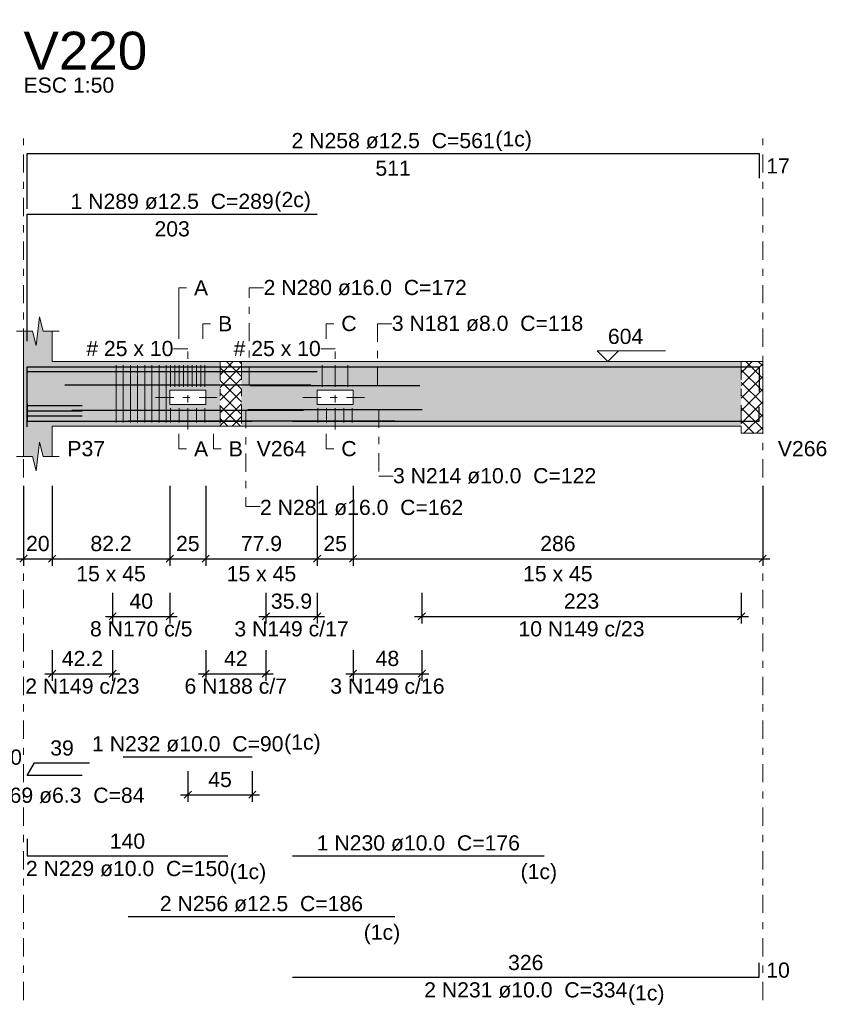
# Model space of a CAD drawing. Header units: millimetres. Extents: x 0 to 119, y 0 to 84.
# Tile 22 of 30: x 71 to 82, y 31 to 45. Entities that reach past the tile are written whole.
import ezdxf

# ---------------------------------------------------------------- set-up
doc = ezdxf.new("R2010")
doc.units = ezdxf.units.MM
doc.header["$MEASUREMENT"] = 0
doc.linetypes.add('DASHDOT', pattern=[2.54, 1.27, -0.635, 0, -0.635])
doc.linetypes.add('NULL', pattern=[0])
doc.layers.get('0').update_dxf_attribs({"lineweight": 18})
for name, color, linetype, lineweight in [('Descrição da armadura', 7, 'Continuous', 0), ('DT-Arm complementar', 5, 'Continuous', 5), ('DT-Barras na forma', 2, 'Continuous', 30), ('DT-Barras rebatidas', 2, 'Continuous', 30), ('DT-Cotas', 9, 'Continuous', 5), ('DT-Forma', 5, 'Continuous', 5), ('DT-Hachura forma vigas', 254, 'Continuous', 5), ('DT-Hachura intersecção vigas', 9, 'Continuous', 5), ('DT-Pontilhado', 9, 'DASHDOT', 5), ('DT-Textos', 7, 'Continuous', 5), ('DT-Título', 3, 'Continuous', 20), ('Textos armaduras', 7, 'Continuous', 0)]:
    doc.layers.add(name, color=color, linetype=linetype, lineweight=lineweight)
doc.styles.add('Arial', font='txt')
doc.dimstyles.new('UM_50.000000', dxfattribs={"dimtxt": 0.18, "dimasz": 0.1, "dimexe": 0.1, "dimexo": 0.2, "dimgap": 0, "dimtad": 1, "dimtih": 1, "dimtoh": 1, "dimdec": 1, "dimlfac": 50, "dimzin": 0, "dimdsep": 46, "dimtxsty": 'Standard', "dimcen": 0.09, "dimdle": 0.1, "dimadec": 1, "dimazin": 2, "dimtfac": 1, "dimtdec": 4, "dimtofl": 0, "dimtmove": 0, "dimatfit": 3, "dimfxl": 1, "dimtolj": 1, "dimarcsym": 0})

# ---------------------------------------------------------------- blocks, each defined once
blk = doc.blocks.new('_Oblique')
at = {"color": 0, "linetype": 'ByBlock', "lineweight": -2}
blk.add_line((-0.5, -0.5), (0.5, 0.5), dxfattribs=at)
blk = doc.blocks.new('*D210')
at = {"layer": 'Defpoints', "color": 0}
for p in [(70.923, 38.728), (71.323, 38.728), (71.323, 37.511)]:
    blk.add_point(p, dxfattribs=at)
at = {"layer": 'DT-Cotas', "color": 0, "lineweight": -2}
for p, q in [((70.923, 38.528), (70.923, 37.411)), ((71.323, 38.528), (71.323, 37.411)), ((70.823, 37.511), (71.423, 37.511))]:
    blk.add_line(p, q, dxfattribs=at)
at = {"layer": 'DT-Cotas', "color": 0, "lineweight": -2, "xscale": 0.1, "yscale": 0.1, "zscale": 0.1, "rotation": 180}
blk.add_blockref('_Oblique', (70.923, 37.511), dxfattribs=at)
at = {"layer": 'DT-Cotas', "color": 0, "lineweight": -2, "xscale": 0.1, "yscale": 0.1, "zscale": 0.1}
blk.add_blockref('_Oblique', (71.323, 37.511), dxfattribs=at)
at = {"layer": 'DT-Cotas', "color": 7, "insert": (71.123, 37.722), "char_height": 0.2118, "attachment_point": 5, "rotation": 0.0057, "style": 'Arial'}
blk.add_mtext('\\A1;20', dxfattribs=at)
blk = doc.blocks.new('*D211')
at = {"layer": 'Defpoints', "color": 0}
for p in [(71.323, 38.728), (72.967, 38.728), (72.967, 37.511)]:
    blk.add_point(p, dxfattribs=at)
at = {"layer": 'DT-Cotas', "color": 0, "lineweight": -2}
for p, q in [((71.323, 38.528), (71.323, 37.411)), ((72.967, 38.528), (72.967, 37.411)), ((71.223, 37.511), (73.067, 37.511))]:
    blk.add_line(p, q, dxfattribs=at)
at = {"layer": 'DT-Cotas', "color": 0, "lineweight": -2, "xscale": 0.1, "yscale": 0.1, "zscale": 0.1, "rotation": 180}
blk.add_blockref('_Oblique', (71.323, 37.511), dxfattribs=at)
at = {"layer": 'DT-Cotas', "color": 0, "lineweight": -2, "xscale": 0.1, "yscale": 0.1, "zscale": 0.1}
blk.add_blockref('_Oblique', (72.967, 37.511), dxfattribs=at)
at = {"layer": 'DT-Cotas', "color": 7, "insert": (72.145, 37.722), "char_height": 0.2118, "attachment_point": 5, "rotation": 0.0057, "style": 'Arial'}
blk.add_mtext('\\A1;82.2', dxfattribs=at)
blk = doc.blocks.new('*D212')
at = {"layer": 'Defpoints', "color": 0}
for p in [(72.967, 38.728), (73.467, 38.728), (73.467, 37.511)]:
    blk.add_point(p, dxfattribs=at)
at = {"layer": 'DT-Cotas', "color": 0, "lineweight": -2}
for p, q in [((72.967, 38.528), (72.967, 37.411)), ((73.467, 38.528), (73.467, 37.411)), ((72.867, 37.511), (73.567, 37.511))]:
    blk.add_line(p, q, dxfattribs=at)
at = {"layer": 'DT-Cotas', "color": 0, "lineweight": -2, "xscale": 0.1, "yscale": 0.1, "zscale": 0.1, "rotation": 180}
blk.add_blockref('_Oblique', (72.967, 37.511), dxfattribs=at)
at = {"layer": 'DT-Cotas', "color": 0, "lineweight": -2, "xscale": 0.1, "yscale": 0.1, "zscale": 0.1}
blk.add_blockref('_Oblique', (73.467, 37.511), dxfattribs=at)
at = {"layer": 'DT-Cotas', "color": 7, "insert": (73.217, 37.722), "char_height": 0.2118, "attachment_point": 5, "rotation": 0.0057, "style": 'Arial'}
blk.add_mtext('\\A1;25', dxfattribs=at)
blk = doc.blocks.new('*D213')
at = {"layer": 'Defpoints', "color": 0}
for p in [(73.467, 38.728), (75.024, 38.728), (75.024, 37.511)]:
    blk.add_point(p, dxfattribs=at)
at = {"layer": 'DT-Cotas', "color": 0, "lineweight": -2}
for p, q in [((73.467, 38.528), (73.467, 37.411)), ((75.024, 38.528), (75.024, 37.411)), ((73.367, 37.511), (75.124, 37.511))]:
    blk.add_line(p, q, dxfattribs=at)
at = {"layer": 'DT-Cotas', "color": 0, "lineweight": -2, "xscale": 0.1, "yscale": 0.1, "zscale": 0.1, "rotation": 180}
blk.add_blockref('_Oblique', (73.467, 37.511), dxfattribs=at)
at = {"layer": 'DT-Cotas', "color": 0, "lineweight": -2, "xscale": 0.1, "yscale": 0.1, "zscale": 0.1}
blk.add_blockref('_Oblique', (75.024, 37.511), dxfattribs=at)
at = {"layer": 'DT-Cotas', "color": 7, "insert": (74.245, 37.722), "char_height": 0.2118, "attachment_point": 5, "rotation": 0.0057, "style": 'Arial'}
blk.add_mtext('\\A1;77.9', dxfattribs=at)
blk = doc.blocks.new('*D214')
at = {"layer": 'Defpoints', "color": 0}
for p in [(75.024, 38.728), (75.524, 38.728), (75.524, 37.511)]:
    blk.add_point(p, dxfattribs=at)
at = {"layer": 'DT-Cotas', "color": 0, "lineweight": -2}
for p, q in [((75.024, 38.528), (75.024, 37.411)), ((75.524, 38.528), (75.524, 37.411)), ((74.924, 37.511), (75.624, 37.511))]:
    blk.add_line(p, q, dxfattribs=at)
at = {"layer": 'DT-Cotas', "color": 0, "lineweight": -2, "xscale": 0.1, "yscale": 0.1, "zscale": 0.1, "rotation": 180}
blk.add_blockref('_Oblique', (75.024, 37.511), dxfattribs=at)
at = {"layer": 'DT-Cotas', "color": 0, "lineweight": -2, "xscale": 0.1, "yscale": 0.1, "zscale": 0.1}
blk.add_blockref('_Oblique', (75.524, 37.511), dxfattribs=at)
at = {"layer": 'DT-Cotas', "color": 7, "insert": (75.274, 37.722), "char_height": 0.2118, "attachment_point": 5, "rotation": 0.0057, "style": 'Arial'}
blk.add_mtext('\\A1;25', dxfattribs=at)
blk = doc.blocks.new('*D215')
at = {"layer": 'Defpoints', "color": 0}
for p in [(75.524, 38.728), (81.244, 38.728), (81.244, 37.511)]:
    blk.add_point(p, dxfattribs=at)
at = {"layer": 'DT-Cotas', "color": 0, "lineweight": -2}
for p, q in [((75.524, 38.528), (75.524, 37.411)), ((81.244, 38.528), (81.244, 37.411)), ((75.424, 37.511), (81.344, 37.511))]:
    blk.add_line(p, q, dxfattribs=at)
at = {"layer": 'DT-Cotas', "color": 0, "lineweight": -2, "xscale": 0.1, "yscale": 0.1, "zscale": 0.1, "rotation": 180}
blk.add_blockref('_Oblique', (75.524, 37.511), dxfattribs=at)
at = {"layer": 'DT-Cotas', "color": 0, "lineweight": -2, "xscale": 0.1, "yscale": 0.1, "zscale": 0.1}
blk.add_blockref('_Oblique', (81.244, 37.511), dxfattribs=at)
at = {"layer": 'DT-Cotas', "color": 7, "insert": (78.384, 37.722), "char_height": 0.2118, "attachment_point": 5, "rotation": 0.0057, "style": 'Arial'}
blk.add_mtext('\\A1;286', dxfattribs=at)
blk = doc.blocks.new('*D216')
at = {"layer": 'Defpoints', "color": 0}
for p in [(73.217, 34.746), (74.117, 34.746), (74.117, 34.217)]:
    blk.add_point(p, dxfattribs=at)
at = {"layer": 'DT-Cotas', "color": 0, "lineweight": -2}
for p, q in [((73.217, 34.546), (73.217, 34.117)), ((74.117, 34.546), (74.117, 34.117)), ((73.117, 34.217), (74.217, 34.217))]:
    blk.add_line(p, q, dxfattribs=at)
at = {"layer": 'DT-Cotas', "color": 0, "lineweight": -2, "xscale": 0.1, "yscale": 0.1, "zscale": 0.1, "rotation": 180}
blk.add_blockref('_Oblique', (73.217, 34.217), dxfattribs=at)
at = {"layer": 'DT-Cotas', "color": 0, "lineweight": -2, "xscale": 0.1, "yscale": 0.1, "zscale": 0.1}
blk.add_blockref('_Oblique', (74.117, 34.217), dxfattribs=at)
at = {"layer": 'DT-Cotas', "color": 7, "insert": (73.667, 34.428), "char_height": 0.2118, "attachment_point": 5, "rotation": 0.0057, "style": 'Arial'}
blk.add_mtext('\\A1;45', dxfattribs=at)
blk = doc.blocks.new('*D229')
at = {"layer": 'Defpoints', "color": 0}
for p in [(72.167, 37.235), (72.967, 37.235), (72.967, 36.706)]:
    blk.add_point(p, dxfattribs=at)
at = {"layer": 'DT-Cotas', "color": 0, "lineweight": -2}
for p, q in [((72.167, 37.035), (72.167, 36.606)), ((72.967, 37.035), (72.967, 36.606)), ((72.067, 36.706), (73.067, 36.706))]:
    blk.add_line(p, q, dxfattribs=at)
at = {"layer": 'DT-Cotas', "color": 0, "lineweight": -2, "xscale": 0.1, "yscale": 0.1, "zscale": 0.1, "rotation": 180}
blk.add_blockref('_Oblique', (72.167, 36.706), dxfattribs=at)
at = {"layer": 'DT-Cotas', "color": 0, "lineweight": -2, "xscale": 0.1, "yscale": 0.1, "zscale": 0.1}
blk.add_blockref('_Oblique', (72.967, 36.706), dxfattribs=at)
at = {"layer": 'DT-Cotas', "color": 7, "insert": (72.567, 36.918), "char_height": 0.2118, "attachment_point": 5, "rotation": 0.0057, "style": 'Arial'}
blk.add_mtext('\\A1;40', dxfattribs=at)
blk = doc.blocks.new('*D230')
at = {"layer": 'Defpoints', "color": 0}
for p in [(71.323, 36.435), (72.167, 36.435), (72.167, 35.906)]:
    blk.add_point(p, dxfattribs=at)
at = {"layer": 'DT-Cotas', "color": 0, "lineweight": -2}
for p, q in [((71.323, 36.235), (71.323, 35.806)), ((72.167, 36.235), (72.167, 35.806)), ((71.223, 35.906), (72.267, 35.906))]:
    blk.add_line(p, q, dxfattribs=at)
at = {"layer": 'DT-Cotas', "color": 0, "lineweight": -2, "xscale": 0.1, "yscale": 0.1, "zscale": 0.1, "rotation": 180}
blk.add_blockref('_Oblique', (71.323, 35.906), dxfattribs=at)
at = {"layer": 'DT-Cotas', "color": 0, "lineweight": -2, "xscale": 0.1, "yscale": 0.1, "zscale": 0.1}
blk.add_blockref('_Oblique', (72.167, 35.906), dxfattribs=at)
at = {"layer": 'DT-Cotas', "color": 7, "insert": (71.745, 36.118), "char_height": 0.2118, "attachment_point": 5, "rotation": 0.0057, "style": 'Arial'}
blk.add_mtext('\\A1;42.2', dxfattribs=at)
blk = doc.blocks.new('*D231')
at = {"layer": 'Defpoints', "color": 0}
for p in [(74.307, 37.235), (75.024, 37.235), (75.024, 36.706)]:
    blk.add_point(p, dxfattribs=at)
at = {"layer": 'DT-Cotas', "color": 0, "lineweight": -2}
for p, q in [((74.307, 37.035), (74.307, 36.606)), ((75.024, 37.035), (75.024, 36.606)), ((74.207, 36.706), (75.124, 36.706))]:
    blk.add_line(p, q, dxfattribs=at)
at = {"layer": 'DT-Cotas', "color": 0, "lineweight": -2, "xscale": 0.1, "yscale": 0.1, "zscale": 0.1, "rotation": 180}
blk.add_blockref('_Oblique', (74.307, 36.706), dxfattribs=at)
at = {"layer": 'DT-Cotas', "color": 0, "lineweight": -2, "xscale": 0.1, "yscale": 0.1, "zscale": 0.1}
blk.add_blockref('_Oblique', (75.024, 36.706), dxfattribs=at)
at = {"layer": 'DT-Cotas', "color": 7, "insert": (74.665, 36.918), "char_height": 0.2118, "attachment_point": 5, "rotation": 0.0057, "style": 'Arial'}
blk.add_mtext('\\A1;35.9', dxfattribs=at)
blk = doc.blocks.new('*D232')
at = {"layer": 'Defpoints', "color": 0}
for p in [(75.524, 36.435), (76.484, 36.435), (76.484, 35.906)]:
    blk.add_point(p, dxfattribs=at)
at = {"layer": 'DT-Cotas', "color": 0, "lineweight": -2}
for p, q in [((75.524, 36.235), (75.524, 35.806)), ((76.484, 36.235), (76.484, 35.806)), ((75.424, 35.906), (76.584, 35.906))]:
    blk.add_line(p, q, dxfattribs=at)
at = {"layer": 'DT-Cotas', "color": 0, "lineweight": -2, "xscale": 0.1, "yscale": 0.1, "zscale": 0.1, "rotation": 180}
blk.add_blockref('_Oblique', (75.524, 35.906), dxfattribs=at)
at = {"layer": 'DT-Cotas', "color": 0, "lineweight": -2, "xscale": 0.1, "yscale": 0.1, "zscale": 0.1}
blk.add_blockref('_Oblique', (76.484, 35.906), dxfattribs=at)
at = {"layer": 'DT-Cotas', "color": 7, "insert": (76.004, 36.118), "char_height": 0.2118, "attachment_point": 5, "rotation": 0.0057, "style": 'Arial'}
blk.add_mtext('\\A1;48', dxfattribs=at)
blk = doc.blocks.new('*D233')
at = {"layer": 'Defpoints', "color": 0}
for p in [(76.484, 37.235), (80.944, 37.235), (80.944, 36.706)]:
    blk.add_point(p, dxfattribs=at)
at = {"layer": 'DT-Cotas', "color": 0, "lineweight": -2}
for p, q in [((76.484, 37.035), (76.484, 36.606)), ((80.944, 37.035), (80.944, 36.606)), ((76.384, 36.706), (81.044, 36.706))]:
    blk.add_line(p, q, dxfattribs=at)
at = {"layer": 'DT-Cotas', "color": 0, "lineweight": -2, "xscale": 0.1, "yscale": 0.1, "zscale": 0.1, "rotation": 180}
blk.add_blockref('_Oblique', (76.484, 36.706), dxfattribs=at)
at = {"layer": 'DT-Cotas', "color": 0, "lineweight": -2, "xscale": 0.1, "yscale": 0.1, "zscale": 0.1}
blk.add_blockref('_Oblique', (80.944, 36.706), dxfattribs=at)
at = {"layer": 'DT-Cotas', "color": 7, "insert": (78.714, 36.918), "char_height": 0.2118, "attachment_point": 5, "rotation": 0.0057, "style": 'Arial'}
blk.add_mtext('\\A1;223', dxfattribs=at)
blk = doc.blocks.new('*D234')
at = {"layer": 'Defpoints', "color": 0}
for p in [(73.467, 36.435), (74.307, 36.435), (74.307, 35.906)]:
    blk.add_point(p, dxfattribs=at)
at = {"layer": 'DT-Cotas', "color": 0, "lineweight": -2}
for p, q in [((73.467, 36.235), (73.467, 35.806)), ((74.307, 36.235), (74.307, 35.806)), ((73.367, 35.906), (74.407, 35.906))]:
    blk.add_line(p, q, dxfattribs=at)
at = {"layer": 'DT-Cotas', "color": 0, "lineweight": -2, "xscale": 0.1, "yscale": 0.1, "zscale": 0.1, "rotation": 180}
blk.add_blockref('_Oblique', (73.467, 35.906), dxfattribs=at)
at = {"layer": 'DT-Cotas', "color": 0, "lineweight": -2, "xscale": 0.1, "yscale": 0.1, "zscale": 0.1}
blk.add_blockref('_Oblique', (74.307, 35.906), dxfattribs=at)
at = {"layer": 'DT-Cotas', "color": 7, "insert": (73.887, 36.118), "char_height": 0.2118, "attachment_point": 5, "rotation": 0.0057, "style": 'Arial'}
blk.add_mtext('\\A1;42', dxfattribs=at)

msp = doc.modelspace()

# ---------------------------------------------------------------- hatches: boundary and pattern name
at = {"layer": 'DT-Hachura forma vigas', "linetype": 'Continuous'}
h = msp.add_hatch(color=254, dxfattribs=at)
h.paths.add_polyline_path([(71.3231, 39.3631), (73.6665, 39.3631), (73.6665, 40.2631), (71.3231, 40.2631), (71.3231, 40.6867), (71.1981, 40.6867), (71.1481, 40.8867), (71.0981, 40.4867), (71.0481, 40.6867), (70.9231, 40.6867), (70.9231, 40.2631), (70.9231, 39.3631), (70.9231, 38.9395), (71.0481, 38.9395), (71.0981, 38.7395), (71.1481, 39.1395), (71.1981, 38.9395), (71.3231, 38.9395), (71.3231, 39.3631)])
h.paths.add_polyline_path([(73.4665, 39.8631), (72.9665, 39.8631), (72.9665, 39.6631), (73.4665, 39.6631), (73.4665, 39.8631)], flags=0)
h = msp.add_hatch(color=254, dxfattribs=at)
h.paths.add_polyline_path([(73.9665, 39.3631), (80.9435, 39.3631), (80.9435, 40.2631), (73.9665, 40.2631), (73.9665, 39.3631)])
h.paths.add_polyline_path([(75.5235, 39.8631), (75.0235, 39.8631), (75.0235, 39.6631), (75.5235, 39.6631), (75.5235, 39.8631)], flags=0)
at = {"layer": 'DT-Hachura intersecção vigas', "linetype": 'Continuous'}
h = msp.add_hatch(dxfattribs=at)
h.set_pattern_fill('ANSI37', color=9, style=0)
h.paths.add_polyline_path([(73.6665, 39.3631), (73.9665, 39.3631), (73.9665, 40.2631), (73.6665, 40.2631), (73.6665, 39.3631)])
h = msp.add_hatch(dxfattribs=at)
h.set_pattern_fill('ANSI37', color=9, style=0)
h.paths.add_polyline_path([(81.2435, 39.2631), (81.2435, 39.3631), (81.2435, 40.2631), (80.9435, 40.2631), (80.9435, 39.3631), (80.9435, 39.2631), (81.2435, 39.2631)])

# ---------------------------------------------------------------- linework, layer by layer
at = {"layer": 'DT-Arm complementar'}
for p, q in [((72.2165, 39.4131), (72.2165, 40.2131)), ((72.3165, 39.4131), (72.3165, 40.2131)), ((72.4165, 39.4131), (72.4165, 40.2131)), ((72.5165, 39.4131), (72.5165, 40.2131)), ((72.6165, 39.4131), (72.6165, 40.2131)), ((72.7165, 39.4131), (72.7165, 40.2131)), ((72.8165, 39.4131), (72.8165, 40.2131)), ((72.9165, 39.4131), (72.9165, 40.2131)), ((72.9765, 40.2131), (72.9765, 39.9131)), ((73.0365, 40.2131), (73.0365, 39.9131)), ((73.0965, 40.2131), (73.0965, 39.9131)), ((73.1565, 40.2131), (73.1565, 39.9131)), ((73.2165, 40.2131), (73.2165, 39.9131)), ((73.2765, 40.2131), (73.2765, 39.9131)), ((73.3365, 40.2131), (73.3365, 39.9131)), ((73.3965, 40.2131), (73.3965, 39.9131)), ((73.4565, 40.2131), (73.4565, 39.9131)), ((75.0935, 40.2131), (75.0935, 39.9131)), ((75.2735, 40.2131), (75.2735, 39.9131)), ((75.4535, 40.2131), (75.4535, 39.9131)), ((72.9765, 39.6131), (72.9765, 39.4131)), ((73.0965, 39.6131), (73.0965, 39.4131)), ((73.2165, 39.6131), (73.2165, 39.4131)), ((73.3365, 39.6131), (73.3365, 39.4131)), ((73.4565, 39.6131), (73.4565, 39.4131)), ((75.0335, 39.6131), (75.0335, 39.4131)), ((75.1535, 39.6131), (75.1535, 39.4131)), ((75.2735, 39.6131), (75.2735, 39.4131)), ((75.3935, 39.6131), (75.3935, 39.4131)), ((75.5135, 39.6131), (75.5135, 39.4131))]:
    msp.add_line(p, q, dxfattribs=at)
at = {"layer": 'DT-Barras na forma'}
for p, q in [((70.9731, 39.6509), (71.7434, 39.6509)), ((70.9731, 39.5783), (71.7434, 39.5783)), ((70.9731, 39.5057), (71.7434, 39.5057))]:
    msp.add_line(p, q, dxfattribs=at)
for points in [[(70.9731, 39.4171), (70.9731, 40.1906), (81.1935, 40.1906), (81.1935, 39.8466)], [(70.9731, 39.3521), (70.9731, 40.1256), (75.0231, 40.1256)], [(71.4991, 39.9391), (74.9339, 39.9391)], [(74.0898, 39.9311), (76.4572, 39.9311)], [(70.9731, 39.6731), (70.9731, 39.4331), (73.7753, 39.4331)], [(74.0564, 39.5931), (76.4907, 39.5931)], [(74.6772, 39.4331), (81.1935, 39.4331), (81.1935, 39.6331)], [(71.5991, 39.5871), (74.8339, 39.5871)], [(72.3165, 39.4331), (74.1165, 39.4331)], [(72.3826, 39.4356), (76.1074, 39.4356)], [(74.6772, 39.4331), (78.1935, 39.4331)]]:
    msp.add_lwpolyline(points, dxfattribs=at)
at = {"layer": 'DT-Barras rebatidas'}
for points in [[(70.9731, 42.3939), (70.9731, 43.1674), (81.1935, 43.1674), (81.1935, 42.8234)], [(70.9731, 40.5467), (70.9731, 42.3202), (75.0231, 42.3202)], [(71.7434, 34.4854), (70.9731, 34.4854), (71.0757, 34.6632), (71.846, 34.6632)], [(72.3165, 34.7461), (74.1165, 34.7461)], [(70.9731, 33.6023), (70.9731, 33.3623), (73.7753, 33.3623)], [(74.6772, 33.3623), (78.1935, 33.3623)], [(72.3826, 32.5151), (76.1074, 32.5151)], [(74.6772, 31.6679), (81.1935, 31.6679), (81.1935, 31.8679)]]:
    msp.add_lwpolyline(points, dxfattribs=at)
at = {"layer": 'DT-Forma'}
for p, q in [((71.0981, 40.4867), (71.1481, 40.8867)), ((71.1481, 40.8867), (71.1981, 40.6867)), ((70.8231, 40.6867), (71.0481, 40.6867)), ((70.9231, 40.2631), (70.9231, 40.6867)), ((71.0481, 40.6867), (71.0981, 40.4867)), ((71.1981, 40.6867), (71.4231, 40.6867)), ((71.3231, 40.6867), (71.3231, 40.2631)), ((71.3231, 40.2631), (73.6665, 40.2631)), ((73.6665, 40.2631), (73.9665, 40.2631)), ((73.9665, 40.2631), (80.9435, 40.2631)), ((80.9435, 40.2631), (81.2435, 40.2631)), ((70.9231, 39.3631), (70.9231, 38.9395)), ((71.3231, 38.9395), (71.3231, 39.3631)), ((71.3231, 39.3631), (73.6665, 39.3631)), ((73.6665, 39.3631), (73.9665, 39.3631)), ((73.9665, 39.3631), (80.9435, 39.3631)), ((80.9435, 39.3631), (80.9435, 39.2631)), ((81.2435, 39.2631), (81.2435, 39.3631)), ((80.9435, 39.2631), (81.2435, 39.2631)), ((71.0981, 38.7395), (71.1481, 39.1395)), ((71.1481, 39.1395), (71.1981, 38.9395)), ((70.8231, 38.9395), (71.0481, 38.9395)), ((71.0481, 38.9395), (71.0981, 38.7395)), ((71.1981, 38.9395), (71.4231, 38.9395))]:
    msp.add_line(p, q, dxfattribs=at)
at = {"layer": 'DT-Forma', "linetype": 'Continuous'}
for p, q in [((70.9231, 39.3631), (70.9231, 40.2631)), ((81.2435, 40.2631), (81.2435, 39.3631))]:
    msp.add_line(p, q, dxfattribs=at)
at = {"layer": 'DT-Forma'}
for points in [[(73.2165, 39.8631), (72.9665, 39.8631), (72.9665, 39.6631), (73.4665, 39.6631), (73.4665, 39.8631), (73.2165, 39.8631)], [(75.2735, 39.8631), (75.0235, 39.8631), (75.0235, 39.6631), (75.5235, 39.6631), (75.5235, 39.8631), (75.2735, 39.8631)]]:
    msp.add_lwpolyline(points, close=True, dxfattribs=at)
at = {"layer": 'DT-Pontilhado', "ltscale": 0.2}
for p, q in [((70.9231, 31.3502), (70.9231, 43.3792)), ((81.2435, 31.3502), (81.2435, 43.3792)), ((74.0752, 39.9391), (74.0752, 41.2926)), ((74.0752, 41.2926), (74.2752, 41.2926)), ((75.8654, 39.9311), (75.8654, 40.7926)), ((75.8654, 40.7926), (76.0654, 40.7926)), ((73.2165, 40.4431), (73.0165, 40.4431)), ((73.2165, 39.3131), (73.2165, 40.4431)), ((75.2735, 40.4431), (75.0735, 40.4431)), ((75.2735, 39.3131), (75.2735, 40.4431)), ((73.6665, 40.2631), (73.6665, 39.3631)), ((73.9665, 40.2631), (73.9665, 39.3631)), ((80.9435, 40.2631), (80.9435, 39.3631)), ((72.7665, 39.7631), (73.6665, 39.7631)), ((74.8235, 39.7631), (75.7235, 39.7631)), ((75.8821, 39.5931), (75.8821, 38.6642)), ((74.0252, 39.5871), (74.0252, 38.2409)), ((75.8821, 38.6642), (76.0821, 38.6642)), ((74.0252, 38.2409), (74.2252, 38.2409))]:
    msp.add_line(p, q, dxfattribs=at)
at = {"layer": 'DT-Textos'}
for points in [[(73.0915, 40.5808), (73.0915, 41.2926), (73.1974, 41.2926)], [(73.4283, 40.5808), (73.4283, 40.7926), (73.5342, 40.7926)], [(75.1485, 40.5808), (75.1485, 40.7926), (75.2544, 40.7926)], [(79.23, 40.4114), (79.0817, 40.2631), (78.9335, 40.4114), (79.8866, 40.4114)], [(73.0915, 39.2572), (73.0915, 39.0454), (73.1974, 39.0454)], [(73.5765, 39.2572), (73.5765, 39.0454), (73.6824, 39.0454)], [(75.1485, 39.2572), (75.1485, 39.0454), (75.2544, 39.0454)]]:
    msp.add_lwpolyline(points, dxfattribs=at)

# ---------------------------------------------------------------- texts
at = {"layer": 'Descrição da armadura', "linetype": 'NULL', "char_height": 0.2118, "line_spacing_factor": 0.9, "style": 'Arial'}
for s, insert, width, attachment_point in [('2 N258 ø12.5  C=561', (76.0833, 43.2373), 5.562109, 8), ('1 N289 ø12.5  C=289', (72.9981, 42.3901), 5.562109, 8), ('2 N280 ø16.0  C=172', (74.2751, 41.1867), 5.562109, 7), ('3 N181 ø8.0  C=118', (76.0651, 40.6867), 5.239541, 7), ('3 N214 ø10.0  C=122', (76.0821, 38.5587), 5.562109, 7), ('2 N281 ø16.0  C=162', (74.2251, 38.1163), 5.562109, 7), ('8 N170 c/5', (72.5665, 36.4241), 2.805127, 8), ('3 N149 c/17', (74.665, 36.4241), 3.127695, 8), ('10 N149 c/23', (78.7135, 36.4241), 3.450264, 8), ('2 N149 c/23', (71.7448, 35.6241), 3.127695, 8), ('6 N188 c/7', (73.8865, 35.6241), 2.805127, 8), ('3 N149 c/16', (76.0035, 35.6241), 3.127695, 8), ('1 N232 ø10.0  C=90', (73.2165, 34.816), 5.239541, 8), ('3 N169 ø6.3  C=84', (71.3583, 34.0976), 4.916973, 8), ('1 N230 ø10.0  C=176', (76.4354, 33.4322), 5.562109, 8), ('2 N229 ø10.0  C=150', (72.3742, 33.2924), 5.562109, 2), ('2 N256 ø12.5  C=186', (74.245, 32.585), 5.562109, 8), ('2 N231 ø10.0  C=334', (77.9354, 31.598), 5.562109, 2)]:
    msp.add_mtext(s, dxfattribs=dict(at, insert=insert, width=width, attachment_point=attachment_point))
at = {"layer": 'DT-Textos', "linetype": 'NULL', "char_height": 0.2118, "line_spacing_factor": 0.798, "style": 'Arial'}
for s, insert, width, attachment_point in [('ESC 1:50', (70.9231, 44.0147), 2.482559, 7), ('(1c)', (77.5111, 43.2038), 0.998857, 7), ('(2c)', (74.4261, 42.3558), 0.998857, 7), ('A', (73.3031, 41.1867), 0.386855, 7), ('B', (73.6401, 40.6867), 0.386855, 7), ('C', (75.3601, 40.6867), 0.418857, 7), ('604', (79.0821, 40.5067), 0.967705, 7), ('# 25 x 10', (73.0161, 40.3377), 2.38627, 9), ('# 25 x 10', (75.0731, 40.3377), 2.38627, 9), ('P37', (71.5351, 38.9397), 1.031992, 7), ('A', (73.3031, 38.9397), 0.386855, 7), ('B', (73.7881, 38.9397), 0.386855, 7), ('V264', (74.1781, 38.9397), 1.354561, 7), ('C', (75.3601, 38.9397), 0.418857, 7), ('V266', (81.4551, 38.9397), 1.354561, 7), ('15 x 45', (72.1451, 37.1931), 1.902559, 8), ('15 x 45', (74.2451, 37.1931), 1.902559, 8), ('15 x 45', (78.3831, 37.1931), 1.902559, 8), ('(1c)', (74.5621, 34.7818), 0.998857, 7), ('(1c)', (73.8021, 32.9748), 0.998857, 7), ('(1c)', (77.8631, 32.9748), 0.998857, 7), ('(1c)', (75.6731, 32.1278), 0.998857, 7), ('(1c)', (79.3631, 31.2808), 0.998857, 7)]:
    msp.add_mtext(s, dxfattribs=dict(at, insert=insert, width=width, attachment_point=attachment_point))
at = {"layer": 'DT-Título', "linetype": 'NULL', "insert": (70.9231, 44.3325), "char_height": 0.5295, "width": 3.456465, "attachment_point": 7, "line_spacing_factor": 0.798, "style": 'Arial'}
msp.add_mtext('V220', dxfattribs=at)
at = {"layer": 'Textos armaduras', "linetype": 'NULL', "char_height": 0.2118, "line_spacing_factor": 0.9, "style": 'Arial'}
for s, insert, width, attachment_point in [('511', (76.0833, 43.0701), 1.367705, 2), ('17', (81.2935, 43.1013), 1.045137, 1), ('203', (72.9981, 42.2229), 1.367705, 2), ('39', (71.4609, 34.7604), 1.045137, 8), ('10', (70.9017, 34.6323), 1.045137, 9), ('140', (72.3742, 33.4596), 1.367705, 8), ('326', (77.9354, 31.7652), 1.367705, 8), ('10', (81.2935, 31.8738), 1.045137, 1)]:
    msp.add_mtext(s, dxfattribs=dict(at, insert=insert, width=width, attachment_point=attachment_point))

# ---------------------------------------------------------------- dimensions: what is measured, and where the dimension line sits
at = {"layer": 'DT-Cotas'}
for base, p1, p2, picture, middle, turn in [((71.3231, 37.5106), (70.9231, 38.7277), (71.3231, 38.7277), '*D210', (71.1231, 37.7224), 0.00573), ((72.9665, 37.5106), (71.3231, 38.7277), (72.9665, 38.7277), '*D211', (72.1448, 37.7224), 0.00573), ((73.4665, 37.5106), (72.9665, 38.7277), (73.4665, 38.7277), '*D212', (73.2165, 37.7224), 0.00573), ((75.0235079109, 37.5106138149), (73.4665079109, 38.7277035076), (75.0235079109, 38.7277035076), '*D213', (74.2450079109, 37.7224138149), 0.005729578), ((75.5235, 37.5106), (75.0235, 38.7277), (75.5235, 38.7277), '*D214', (75.2735, 37.7224), 0.00573), ((81.2435, 37.5106), (75.5235, 38.7277), (81.2435, 38.7277), '*D215', (78.3835, 37.7224), 0.00573), ((72.9665, 36.7058), (72.1665, 37.2353), (72.9665, 37.2353), '*D229', (72.5665, 36.9176), 0.00573), ((75.0235079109, 36.7057738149), (74.3065079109, 37.2352738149), (75.0235079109, 37.2352738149), '*D231', (74.6650079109, 36.9175738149), 0.005729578), ((80.9435, 36.7058), (76.4835, 37.2353), (80.9435, 37.2353), '*D233', (78.7135, 36.9176), 0.00573), ((72.1665, 35.9058), (71.3231, 36.4353), (72.1665, 36.4353), '*D230', (71.7448, 36.1176), 0.00573), ((74.3065, 35.9058), (73.4665, 36.4353), (74.3065, 36.4353), '*D234', (73.8865, 36.1176), 0.00573), ((76.4835, 35.9058), (75.5235, 36.4353), (76.4835, 36.4353), '*D232', (76.0035, 36.1176), 0.00573), ((74.1165, 34.2166), (73.2165, 34.7461), (74.1165, 34.7461), '*D216', (73.6665, 34.4284), 0.00573)]:
    dim = msp.add_linear_dim(base=base, p1=p1, p2=p2, dimstyle='UM_50.000000', override={"dimtxt": 0.2118, "dimasz": 0.1, "dimexe": 0.1, "dimexo": 0.2, "dimtad": 1, "dimtih": 0, "dimtoh": 0, "dimdec": 1, "dimlfac": 50, "dimzin": 8, "dimtxsty": 'Arial', "dimblk": 'Oblique', "dimblk1": 'Oblique', "dimblk2": 'Oblique', "dimsah": 1, "dimdle": 0.1, "dimse1": 0, "dimse2": 0, "dimclrt": 7, "dimadec": 1, "dimazin": 3, "dimtmove": 2, "dimldrblk": 'Oblique'}, dxfattribs=at)
    dim.commit()
    dim.dimension.update_dxf_attribs({"geometry": picture, "text_midpoint": middle, "dimtype": 160, "text_rotation": turn})

doc.saveas('drawing.dxf')
